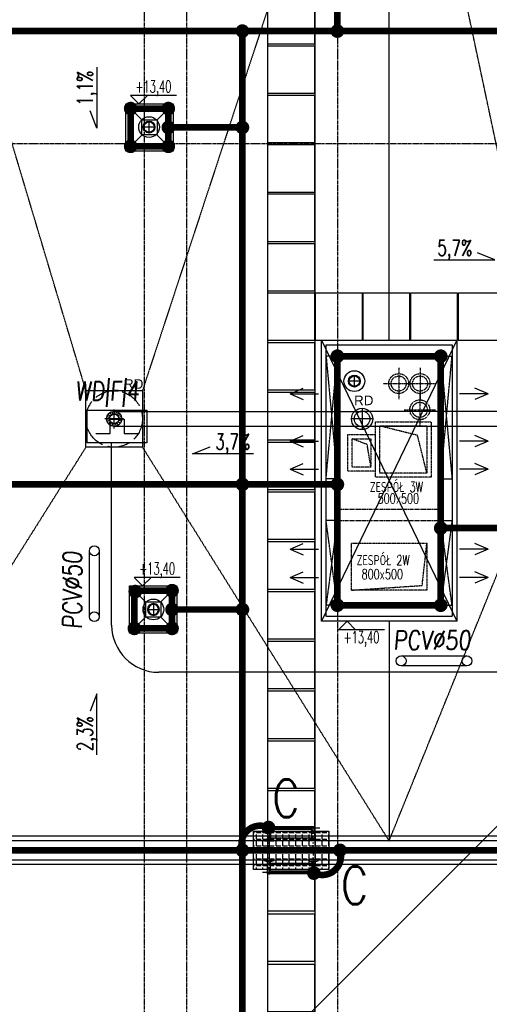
# Model space of a CAD drawing. Extents: x 3880 to 129921, y -116796 to -57711.
# Tile 55 of 110: x 51640 to 52139, y -93656 to -92612. Entities that reach past the tile are written whole.
import ezdxf
from ezdxf.enums import TextEntityAlignment as Align

# ---------------------------------------------------------------- set-up
doc = ezdxf.new("R2010")
doc.units = 0
doc.header["$LTSCALE"] = 2
for name, pattern in [('ACAD_ISO02W100', [15, 12, -3]), ('ACAD_ISO10W100', [18.5, 12, -3, 0.5, -3]), ('CENTER', [2, 1.25, -0.25, 0.25, -0.25]), ('DASHDOT', [1, 0.5, -0.25, 0, -0.25]), ('DASHED', [0.75, 0.5, -0.25])]:
    doc.linetypes.add(name, pattern=pattern)
doc.layers.get('0').update_dxf_attribs({"color": 101, "linetype": 'CONTINUOUS'})
for name, color, linetype in [('E35', 6, 'CONTINUOUS'), ('E50', 3, 'CONTINUOUS'), ('Ele-balustrada', 114, 'CONTINUOUS'), ('Ins-kan', 54, 'CONTINUOUS'), ('Ins-went', 141, 'CONTINUOUS'), ('Ins-wod', 152, 'CONTINUOUS'), ('Opis-rzedne', 52, 'CONTINUOUS'), ('Opis-spadki', 61, 'CONTINUOUS'), ('Os-osie glowne', 1, 'CENTER'), ('Pzt-chodniki-hatch', 252, 'CONTINUOUS'), ('Sch-opis', 51, 'CONTINUOUS'), ('W-idok', 9, 'CONTINUOUS'), ('W-izol-w', 144, 'CONTINUOUS'), ('W-widok-spadki', 61, 'CONTINUOUS')]:
    doc.layers.add(name, color=color, linetype=linetype)
doc.styles.add('dwg_opis podstawowy', font='romans.shx', dxfattribs={"width": 0.9})
doc.styles.add('ROMANS', font='romans', dxfattribs={"width": 0.85})
doc.styles.add('tab-bud$0$ROMANS', font='romans', dxfattribs={"width": 0.7})
doc.styles.add('TYTUL2', font='ARIAL.TTF')

# ---------------------------------------------------------------- blocks, each defined once
blk = doc.blocks.new('A$C5F9C5678')
at = {"layer": 'E35'}
for p, q in [((-39.2, 9.9), (-39.2, 24.9)), ((-39.2, 24.9), (-24.2, 24.9)), ((-24.2, 24.9), (-24.2, 9.9)), ((-54.2, 9.9), (-39.2, 9.9)), ((-24.2, 9.9), (-9.2, 9.9))]:
    blk.add_line(p, q, dxfattribs=at)
blk.add_lwpolyline([(-63.3, 34.4), (0, 34.4), (0, 0), (-63.3, 0)], close=True, dxfattribs=at)
blk = doc.blocks.new('_kgjdskfgjkfh')
at = {"linetype": 'ACAD_ISO10W100'}
for p, q in [((10, 0), (-10, 0)), ((0, 10), (0, -10))]:
    blk.add_line(p, q, dxfattribs=at)
at = {"linetype": 'Continuous', "ltscale": 7}
for p, q in [((-8, 0), (-5, 0)), ((-7.6, 2.5), (-4.8, 1.5)), ((-6.5, 4.7), (-4, 2.9)), ((-4.7, 6.5), (-2.9, 4)), ((-2.5, 7.6), (-1.5, 4.8)), ((0, 8), (0, 5)), ((2.5, 7.6), (1.5, 4.8)), ((4.7, 6.5), (2.9, 4)), ((6.5, 4.7), (4, 2.9)), ((7.6, 2.5), (4.8, 1.5)), ((8, 0), (5, 0)), ((-7.6, -2.5), (-4.8, -1.5)), ((-6.5, -4.7), (-4, -2.9)), ((-4.7, -6.5), (-2.9, -4)), ((-2.5, -7.6), (-1.5, -4.8)), ((0, -8), (0, -5)), ((2.5, -7.6), (1.5, -4.8)), ((4.7, -6.5), (2.9, -4)), ((6.5, -4.7), (4, -2.9)), ((7.6, -2.5), (4.8, -1.5))]:
    blk.add_line(p, q, dxfattribs=at)
at = {"linetype": 'ACAD_ISO02W100'}
blk.add_circle((0, 0), 30, dxfattribs=at)
at = {"linetype": 'Continuous', "ltscale": 7}
for radius in [8, 5]:
    blk.add_circle((0, 0), radius, dxfattribs=at)
blk = doc.blocks.new('_kdjkgjksjhgkfhh')
for p, q in [((0, 11.2), (0, -11.2)), ((-11.2, 0), (11.2, 0))]:
    blk.add_line(p, q)
for radius in [11.3, 8.25]:
    blk.add_circle((0, 0), radius)
blk = doc.blocks.new('_SKGJFKGJFGKHGJ')
blk.add_line((-13.5, -53.9), (-13.5, 6.9))
at = {"linetype": 'DASHDOT', "ltscale": 5, "flags": 128}
for points in [[(9.4, 0), (-20.4, 0)], [(9.4, -47), (-20.4, -47)]]:
    blk.add_lwpolyline(points, dxfattribs=at)
at = {"flags": 128}
for points in [[(-1.9, -48.5), (-15, -48.5), (-15, 1.5), (-1.9, 1.5)], [(-1.9, -45.5), (-12, -45.5), (-12, -1.5), (-1.9, -1.5)]]:
    blk.add_lwpolyline(points, dxfattribs=at)
for points in [[(0, 5), (0, -5), (-1, -5, -0.199443), (-1, 5)], [(0, -52), (0, -42), (-1, -42, 0.199443), (-1, -52)]]:
    blk.add_lwpolyline(points, format="xyb", close=True, dxfattribs=at)
at = {"linetype": 'DASHED', "ltscale": 0.1, "flags": 128}
for points in [[(-1.9, 1.5), (0, 1.5)], [(-1.9, -1.5), (0, -1.5)], [(0, -45.5), (-1.9, -45.5)], [(0, -48.5), (-1.9, -48.5)]]:
    blk.add_lwpolyline(points, dxfattribs=at)
blk = doc.blocks.new('SPADKI')
at = {"ltscale": 25}
blk.add_lwpolyline([(0, 0), (0, -70), (-8, -50), (-8, -50)], dxfattribs=at)
at = {"ltscale": 25, "style": 'ROMANS', "width": 0.7}
blk.add_attdef('SP%', text='', height=18, rotation=90, dxfattribs=at).set_placement((-4.9, -24), align=Align.CENTER)
blk = doc.blocks.new('dwg_kota arch 50')
blk.add_lwpolyline([(39.75, 9), (-9, 9), (0, 0), (9, 9)])
at = {"style": 'dwg_opis podstawowy', "width": 0.6}
blk.add_attdef('KOTA_ARCH', text='', height=12.75, dxfattribs=at).set_placement((15.375, 8.25), align=Align.BOTTOM_CENTER)
blk = doc.blocks.new('_STRZAŁKA_WENT')
for q in [(-6, -14), (0, -30.2), (6, -14)]:
    blk.add_line((0, 0), q)

msp = doc.modelspace()

# ---------------------------------------------------------------- hatches: boundary and pattern name
at = {"layer": 'W-idok'}
h = msp.add_hatch(dxfattribs=at)
h.set_pattern_fill('ANGLE', color=256, style=0)
h.set_pattern_definition([(0, (7e-12, 4420.53), (0, 6.985), [5.08, -1.905]), (90, (7e-12, 4420.53), (-6.985, 4e-16), [5.08, -1.905])])
h.paths.add_polyline_path([(51888.515, -93472.772), (51968.515, -93472.772), (51968.515, -93513.272), (51888.515, -93513.272)])

# ---------------------------------------------------------------- linework, layer by layer
at = {"layer": 'E35'}
msp.add_line((51264.41, -94349.937), (52312.021, -93302.326), dxfattribs=at)
at = {"layer": 'E35', "elevation": -1180.5}
for points in [[(51714.28, -93245.115), (51714.28, -93175.232)], [(51724.775, -93175.232), (51724.775, -93245.115)], [(52045.224, -93286.736), (52115.107, -93286.736)], [(52115.107, -93297.231), (52045.224, -93297.231)]]:
    msp.add_lwpolyline(points, dxfattribs=at)
at = {"layer": 'E35'}
for centre in [(51719.528, -93175.232, -1180.5), (51719.528, -93245.115, -1180.5), (52045.224, -93291.983, -1180.5), (52115.107, -93291.983, -1180.5)]:
    msp.add_circle(centre, 5.248, dxfattribs=at)
at = {"layer": 'E50'}
for p, q in [((51737.938, -93254.148), (51737.938, -93060.516)), ((52312.021, -93304.148), (51787.938, -93304.148))]:
    msp.add_line(p, q, dxfattribs=at)
at = {"layer": 'E50', "const_width": 7}
for points in [[(51977.547, -92623.786), (51977.547, -92085.022)], [(51435.578, -92623.786), (53405.578, -92623.786)], [(51876.757, -93623.786), (51876.757, -92623.786)], [(51758.111, -92706.022), (51798.111, -92706.022), (51798.111, -92746.022), (51758.111, -92746.022), (51758.111, -92706.022)], [(51798.111, -92726.022), (51876.757, -92726.022)], [(51977.547, -92968.747), (51977.547, -93232.956), (52087.269, -93232.956), (52087.269, -92968.747), (51977.547, -92968.747)], [(51435.578, -93104.755), (51977.547, -93104.755)], [(52087.269, -93151.147), (52253.077, -93151.147)], [(51762.047, -93217.522), (51802.047, -93217.522), (51802.047, -93257.522), (51762.047, -93257.522), (51762.047, -93217.522)], [(51802.047, -93237.522), (51876.757, -93237.522)], [(51437.547, -93493.022), (51980.273, -93493.022)], [(51973.734, -93493.022), (52253.184, -93493.022)], [(51876.757, -94893.022), (51876.757, -93623.786)]]:
    msp.add_lwpolyline(points, dxfattribs=at)
for points in [[(51873.007, -92623.786, -1), (51880.507, -92623.786, -1)], [(51754.361, -92706.022, -1), (51761.861, -92706.022, -1)], [(51794.361, -92706.022, -1), (51801.861, -92706.022, -1)], [(51794.361, -92726.022, -1), (51801.861, -92726.022, -1)], [(51873.007, -92726.022, -1), (51880.507, -92726.022, -1)], [(51754.361, -92746.022, -1), (51761.861, -92746.022, -1)], [(51794.361, -92746.022, -1), (51801.861, -92746.022, -1)], [(51973.797, -92968.747, -1), (51981.297, -92968.747, -1)], [(52083.519, -92968.747, -1), (52091.019, -92968.747, -1)], [(51873.007, -93104.755, -1), (51880.507, -93104.755, -1)], [(51973.797, -93104.755, -1), (51981.297, -93104.755, -1)], [(52083.519, -93151.147, -1), (52091.019, -93151.147, -1)], [(51759.269, -93218.493, -1), (51766.769, -93218.493, -1)], [(51798.297, -93217.522, -1), (51805.797, -93217.522, -1)], [(51798.297, -93237.522, -1), (51805.797, -93237.522, -1)], [(51873.007, -93237.522, -1), (51880.507, -93237.522, -1)], [(51973.797, -93232.956, -1), (51981.297, -93232.956, -1)], [(52083.519, -93232.956, -1), (52091.019, -93232.956, -1)], [(51758.297, -93257.522, -1), (51765.797, -93257.522, -1)], [(51798.297, -93257.522, -1), (51805.797, -93257.522, -1)], [(51904.411, -93465.1, -1), (51904.411, -93472.6, -1)], [(51873.007, -93493.022, -1), (51880.507, -93493.022, -1)], [(51876.757, -93489.272, -1), (51876.757, -93496.772, -1)], [(51980.273, -93489.272, 1), (51980.273, -93496.772, 1)], [(51952.619, -93520.943, -1), (51952.619, -93513.443, -1)]]:
    msp.add_lwpolyline(points, format="xyb", close=True, dxfattribs=at)
for points in [[(51977.547, -92627.536, -0.41421356), (51973.797, -92623.786, -1), (51981.297, -92623.786, -0.39987549), (51977.732, -92627.532, -0.39987549)], [(51876.757, -93493.022, -0.66456973), (51904.065, -93468.85, -2.21832926)], [(51980.273, -93493.022, -0.66456973), (51952.965, -93517.193, -2.21832926)]]:
    msp.add_lwpolyline(points, format="xyb", dxfattribs=at)
at = {"layer": 'E50'}
msp.add_arc((51787.938, -93254.148), 50, 180, 270, dxfattribs=at)
at = {"layer": 'Ins-kan', "linetype": 'Continuous', "ltscale": 0.3}
for p, q in [((51783.916, -92725.628), (51771.316, -92725.628)), ((51777.616, -92731.928), (51777.616, -92719.328)), ((51776.015, -93237.461), (51788.593, -93237.461)), ((51782.304, -93231.172), (51782.304, -93243.75))]:
    msp.add_line(p, q, dxfattribs=at)
at = {"layer": 'Ins-kan'}
for p, q in [((51995.559, -93001.48), (51995.559, -92988.88)), ((52001.859, -92995.18), (51989.259, -92995.18))]:
    msp.add_line(p, q, dxfattribs=at)
at = {"layer": 'Ins-kan', "linetype": 'Continuous', "ltscale": 0.3}
for centre, radius in [((51777.616, -92725.628), 11), ((51777.616, -92725.628), 6.3), ((51777.616, -92725.628), 5.5), ((51782.304, -93237.461), 11)]:
    msp.add_circle(centre, radius, dxfattribs=at)
at = {"layer": 'Ins-kan'}
for radius in [11, 6.3, 5.5]:
    msp.add_circle((51995.559, -92995.18), radius, dxfattribs=at)
at = {"layer": 'Ins-kan', "linetype": 'Continuous', "ltscale": 0.3, "extrusion": (0, 0, -1)}
for major_axis in [(4.447, 4.447), (3.882, 3.882)]:
    msp.add_ellipse((51782.304, -93237.461), major_axis=major_axis, ratio=1, start_param=-0.78539816, end_param=5.49778714, dxfattribs=at)
at = {"layer": 'Ins-went', "linetype": 'DASHED', "ltscale": 0.3}
for p, q in [((52042.631, -92981.141), (52042.631, -93014.397)), ((52042.631, -92981.141), (52042.631, -93014.397)), ((52065.274, -92981.141), (52065.274, -93014.397)), ((52065.274, -92981.141), (52065.274, -93014.397)), ((52026.003, -92997.769), (52059.259, -92997.769)), ((52026.003, -92997.769), (52059.259, -92997.769)), ((52048.646, -92997.769), (52081.902, -92997.769)), ((52048.646, -92997.769), (52081.902, -92997.769)), ((52065.036, -93008.987), (52065.036, -93042.243)), ((52065.036, -93008.987), (52065.036, -93042.243)), ((52048.408, -93025.615), (52081.664, -93025.615)), ((52048.408, -93025.615), (52081.664, -93025.615)), ((52018.047, -93097.222), (52018.047, -93038.222)), ((52018.047, -93038.222), (52077.047, -93038.222)), ((52077.047, -93038.222), (52077.047, -93097.222)), ((51988.637, -93090.88), (51988.637, -93051.88)), ((51988.637, -93051.88), (52017.637, -93051.88)), ((52017.637, -93051.88), (52017.637, -93090.88)), ((52062.547, -93052.722), (52022.547, -93042.722)), ((52022.547, -93092.722), (52022.547, -93042.722)), ((52022.547, -93042.722), (52072.547, -93042.722)), ((52072.547, -93092.722), (52062.547, -93052.722)), ((52072.547, -93042.722), (52072.547, -93092.722)), ((52009.137, -93062.38), (51993.137, -93056.38)), ((51993.137, -93086.38), (51993.137, -93056.38)), ((51993.137, -93056.38), (52013.137, -93056.38)), ((52013.137, -93086.38), (52009.137, -93062.38)), ((52013.137, -93056.38), (52013.137, -93086.38)), ((52017.637, -93090.88), (51988.637, -93090.88)), ((52013.137, -93086.38), (51993.137, -93086.38)), ((52072.547, -93092.722), (52022.547, -93092.722)), ((52077.047, -93097.222), (52018.047, -93097.222)), ((51992.547, -93217.019), (51992.547, -93167.019)), ((51992.547, -93167.019), (52072.547, -93167.019)), ((52072.547, -93167.019), (52072.547, -93217.019)), ((52072.547, -93217.019), (51992.547, -93217.019))]:
    msp.add_line(p, q, dxfattribs=at)
msp.add_lwpolyline([(51992.547, -93217.019), (52067.547, -93212.019), (52072.547, -93167.019)], dxfattribs=at)
for centre, radius in [((52042.631, -92997.769), 10.56), ((52042.631, -92997.769), 10.56), ((52042.631, -92997.769), 8), ((52042.631, -92997.769), 8), ((52065.274, -92997.769), 10.56), ((52065.274, -92997.769), 10.56), ((52065.274, -92997.769), 8), ((52065.274, -92997.769), 8), ((52065.036, -93025.615), 10.56), ((52065.036, -93025.615), 10.56), ((52065.036, -93025.615), 8), ((52065.036, -93025.615), 8)]:
    msp.add_circle(centre, radius, dxfattribs=at)
at = {"layer": 'Ins-wod', "linetype": 'DASHED', "ltscale": 0.5}
for points in [[(51740.633, -93027.272), (52003.797, -93027.272)], [(52231.761, -93027.272), (52003.797, -93027.272)], [(52003.797, -93043.272), (51740.633, -93043.272)], [(52231.761, -93043.272), (52003.797, -93043.272)]]:
    msp.add_lwpolyline(points, dxfattribs=at)
at = {"layer": 'Os-osie glowne'}
for points in [[(51772.547, -91070.848), (51772.547, -96645.018)], [(51817.547, -91070.848), (51817.547, -96575.018)], [(51977.547, -91070.848), (51977.547, -96575.018)], [(50525.547, -92743.022), (62792.547, -92743.022)], [(50525.547, -93493.022), (62792.547, -93493.022)]]:
    msp.add_lwpolyline(points, dxfattribs=at)
at = {"layer": 'Pzt-chodniki-hatch'}
for points in [[(51903.515, -92130.522), (51903.515, -93824.581)], [(51953.515, -92951.747), (51953.515, -93774.581)]]:
    msp.add_lwpolyline(points, dxfattribs=at)
for points in [[(51903.515, -92587.347), (51903.515, -92637.347), (51953.515, -92637.347), (51953.515, -92587.347)], [(51903.515, -92639.747), (51903.515, -92689.747), (51953.515, -92689.747), (51953.515, -92639.747)], [(51903.515, -92692.147), (51903.515, -92742.147), (51953.515, -92742.147), (51953.515, -92692.147)], [(51903.515, -92744.547), (51903.515, -92794.547), (51953.515, -92794.547), (51953.515, -92744.547)], [(51903.515, -92796.947), (51903.515, -92846.947), (51953.515, -92846.947), (51953.515, -92796.947)], [(51903.515, -92849.347), (51903.515, -92899.347), (51953.515, -92899.347), (51953.515, -92849.347)], [(51903.515, -92901.747), (51903.515, -92951.747), (51953.515, -92951.747), (51953.515, -92901.747)], [(51954.065, -92901.747), (51954.065, -92951.747), (52004.065, -92951.747), (52004.065, -92901.747)], [(52004.615, -92901.747), (52004.615, -92951.747), (52054.615, -92951.747), (52054.615, -92901.747)], [(52055.165, -92901.747), (52055.165, -92951.747), (52105.165, -92951.747), (52105.165, -92901.747)], [(52105.715, -92901.747), (52105.715, -92951.747), (52155.715, -92951.747), (52155.715, -92901.747)], [(51903.515, -92954.557), (51903.515, -93004.557), (51953.515, -93004.557), (51953.515, -92954.557)], [(51903.515, -93007.367), (51903.515, -93057.367), (51953.515, -93057.367), (51953.515, -93007.367)], [(51903.515, -93060.177), (51903.515, -93110.177), (51953.515, -93110.177), (51953.515, -93060.177)], [(51903.515, -93112.987), (51903.515, -93162.987), (51953.515, -93162.987), (51953.515, -93112.987)], [(51903.515, -93165.797), (51903.515, -93215.797), (51953.515, -93215.797), (51953.515, -93165.797)], [(51903.515, -93218.607), (51903.515, -93268.607), (51953.515, -93268.607), (51953.515, -93218.607)], [(51903.515, -93271.417), (51903.515, -93321.417), (51953.515, -93321.417), (51953.515, -93271.417)], [(51903.515, -93324.227), (51903.515, -93374.227), (51953.515, -93374.227), (51953.515, -93324.227)], [(51903.515, -93377.037), (51903.515, -93427.037), (51953.515, -93427.037), (51953.515, -93377.037)], [(51903.515, -93429.847), (51903.515, -93479.847), (51953.515, -93479.847), (51953.515, -93429.847)], [(51903.515, -93507.081), (51903.515, -93557.081), (51953.515, -93557.081), (51953.515, -93507.081)], [(51903.515, -93560.581), (51903.515, -93610.581), (51953.515, -93610.581), (51953.515, -93560.581)], [(51903.515, -93614.081), (51903.515, -93664.081), (51953.515, -93664.081), (51953.515, -93614.081)]]:
    msp.add_lwpolyline(points, close=True, dxfattribs=at)
at = {"layer": 'W-idok'}
msp.add_lwpolyline([(51953.515, -92130.522), (51953.515, -92901.747)], dxfattribs=at)
at = {"layer": 'W-idok', "linetype": 'DASHED', "ltscale": 0.5}
for points in [[(51758.111, -92706.022), (51798.111, -92706.022), (51798.111, -92746.022), (51758.111, -92746.022)], [(51770.111, -92718.022), (51786.111, -92718.022), (51786.111, -92734.022), (51770.111, -92734.022)], [(52099.269, -93244.956), (51965.547, -93244.956), (51965.547, -92956.747), (52099.269, -92956.747)], [(52087.269, -93232.956), (51977.547, -93232.956), (51977.547, -92968.747), (52087.269, -92968.747)], [(52087.269, -93232.956), (51977.547, -93232.956), (51977.547, -92968.747), (52087.269, -92968.747)], [(52087.269, -93232.956), (51977.547, -93232.956), (51977.547, -92968.747), (52087.269, -92968.747)], [(51762.047, -93217.522), (51802.047, -93217.522), (51802.047, -93257.522), (51762.047, -93257.522)], [(51774.047, -93229.522), (51790.047, -93229.522), (51790.047, -93245.522), (51774.047, -93245.522)], [(51442.547, -93503.022), (53402.547, -93503.022), (53402.547, -93483.022), (51442.547, -93483.022)]]:
    msp.add_lwpolyline(points, close=True, dxfattribs=at)
for points in [[(51977.547, -92968.747), (51965.547, -92968.747)], [(51965.547, -93098.747), (51977.547, -92968.747)], [(51965.547, -92968.747), (51977.547, -93098.747)], [(52087.269, -92968.747), (52099.269, -92968.747)], [(52087.269, -93098.747), (52099.269, -92968.747)], [(52087.269, -92968.747), (52099.269, -93098.747)], [(51977.547, -93098.747), (51965.547, -93098.747)], [(52087.269, -93098.747), (52099.269, -93098.747)], [(51977.547, -93142.956), (51965.547, -93142.956)], [(51977.547, -93232.956), (51965.547, -93142.956)], [(51977.547, -93142.956), (51965.547, -93232.956)], [(52087.269, -93142.956), (52099.269, -93142.956)], [(52087.269, -93232.956), (52099.269, -93232.956), (52087.269, -93142.956)], [(52099.269, -93142.956), (52087.269, -93232.956)], [(51977.547, -93232.956), (51965.547, -93232.956)]]:
    msp.add_lwpolyline(points, dxfattribs=at)
at = {"layer": 'W-idok', "linetype": 'DASHED'}
for points in [[(51977.547, -93130.956), (52087.269, -93130.956)], [(51977.547, -93142.956), (52087.269, -93142.956)]]:
    msp.add_lwpolyline(points, dxfattribs=at)
at = {"layer": 'W-idok'}
msp.add_lwpolyline([(51888.515, -93472.772), (51968.515, -93472.772), (51968.515, -93513.272), (51888.515, -93513.272)], close=True, dxfattribs=at)
at = {"layer": 'W-izol-w', "linetype": 'Continuous'}
for points in [[(51753.111, -92701.022), (51803.111, -92701.022), (51803.111, -92751.022), (51753.111, -92751.022)], [(52104.269, -93249.956), (51960.547, -93249.956), (51960.547, -92951.747), (52104.269, -92951.747)], [(51757.047, -93212.522), (51807.047, -93212.522), (51807.047, -93262.522), (51757.047, -93262.522)]]:
    msp.add_lwpolyline(points, close=True, dxfattribs=at)
for points in [[(51753.111, -92701.022), (51769.888, -92717.799)], [(51785.825, -92718.307), (51803.111, -92701.022)], [(51753.111, -92751.022), (51770.294, -92733.838)], [(51785.444, -92733.355), (51803.111, -92751.022)], [(51960.547, -92951.747), (52104.269, -93249.956)], [(52104.269, -92951.747), (51960.547, -93249.956)], [(51757.047, -93212.522), (51773.825, -93229.299)], [(51789.762, -93229.807), (51807.047, -93212.522)], [(51757.047, -93262.522), (51774.231, -93245.338)], [(51789.381, -93244.855), (51807.047, -93262.522)], [(53397.547, -93478.022), (51447.547, -93478.022)], [(53397.547, -93508.022), (51447.547, -93508.022)]]:
    msp.add_lwpolyline(points, dxfattribs=at)
at = {"layer": 'W-widok-spadki', "linetype": 'DASHED', "ltscale": 0.5}
for points in [[(51710.633, -93005.272), (51447.547, -92125.022)], [(52032.408, -92208.494), (51770.633, -93005.272)], [(52032.408, -92951.747), (52032.408, -92208.494)], [(52201.761, -93005.272), (52032.408, -92208.494)], [(51710.633, -93065.272), (51447.547, -93483.022)], [(51770.633, -93065.272), (52032.408, -93483.022)], [(52032.408, -93483.022), (52201.761, -93065.272)], [(52032.408, -93249.956), (52032.408, -93483.022)]]:
    msp.add_lwpolyline(points, dxfattribs=at)
msp.add_lwpolyline([(51710.633, -93005.272), (51770.633, -93005.272), (51770.633, -93065.272), (51710.633, -93065.272)], close=True, dxfattribs=at)

# ---------------------------------------------------------------- block references
at = {"layer": 'E35'}
msp.add_blockref('A$C5F9C5678', (51775.392, -93060.516), dxfattribs=at)
at = {"layer": 'Ele-balustrada', "xscale": -1, "rotation": 90}
msp.add_blockref('_SKGJFKGJFGKHGJ', (51905.015, -93483.022), dxfattribs=at)
at = {"layer": 'Ele-balustrada', "rotation": 90}
msp.add_blockref('_SKGJFKGJFGKHGJ', (51905.015, -93503.022), dxfattribs=at)
at = {"layer": 'Ins-went', "xscale": -1}
for p, rotation in [((51927.31, -93008.747), 90), ((52137.507, -93058.747), 270), ((52137.507, -93088.747), 270), ((51927.31, -93173.535), 90), ((51927.31, -93203.535), 90)]:
    msp.add_blockref('_STRZAŁKA_WENT', p, dxfattribs=dict(at, rotation=rotation))
at = {"layer": 'Ins-went'}
for p, rotation in [((52137.507, -93008.747), 270), ((51927.31, -93058.747), 90), ((51927.31, -93088.747), 90), ((52137.507, -93173.535), 270), ((52137.507, -93203.535), 270)]:
    msp.add_blockref('_STRZAŁKA_WENT', p, dxfattribs=dict(at, rotation=rotation))
at = {"layer": 'Ins-wod', "rotation": 270}
for name, p in [('_kgjdskfgjkfh', (51740.633, -93035.272)), ('_kgjdskfgjkfh', (51740.633, -93035.272)), ('_kdjkgjksjhgkfhh', (52003.797, -93035.272))]:
    msp.add_blockref(name, p, dxfattribs=at)
at = {"layer": 'Opis-rzedne'}
for p in [(51766.923, -92701.022), (51770.86, -93212.522)]:
    msp.add_blockref('dwg_kota arch 50', p, dxfattribs=at).add_auto_attribs({'KOTA_ARCH': '+13,40'})
ref = msp.add_blockref('dwg_kota arch 50', (51987.764, -93249.956), dxfattribs=dict(at, xscale=-1, rotation=180))
ref.add_attrib('KOTA_ARCH', '+13,40', dxfattribs={"layer": '0', "height": 12.75, "style": 'dwg_opis podstawowy', "width": 0.6}).set_placement((52003.139, -93277.027), align=Align.BOTTOM_CENTER)
at = {"layer": 'Opis-spadki', "xscale": 0.9245656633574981, "yscale": 0.924565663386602, "zscale": 0.9245656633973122}
msp.add_blockref('SPADKI', (51722.368, -92662.166), dxfattribs=at).add_auto_attribs({'SP%': '1,1%'})
at = {"layer": 'Opis-spadki'}
ref = msp.add_blockref('SPADKI', (52079.982, -92866.622), dxfattribs=dict(at, xscale=-0.9245656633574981, yscale=0.924565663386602, zscale=0.9245656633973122, rotation=90))
ref.add_attrib('SP%', '5,7%', dxfattribs={"layer": '0', "ltscale": 25, "height": 16.6422, "style": 'ROMANS', "width": 0.7}).set_placement((52102.216, -92862.094), align=Align.CENTER)
at = {"layer": 'Opis-spadki', "xscale": 0.9245656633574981, "yscale": 0.924565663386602, "zscale": 0.9245656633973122, "rotation": 270}
msp.add_blockref('SPADKI', (51888.639, -93072.241), dxfattribs=at).add_auto_attribs({'SP%': '3,7%'})
at = {"layer": 'Opis-spadki'}
ref = msp.add_blockref('SPADKI', (51722.368, -93391.534), dxfattribs=dict(at, xscale=-0.9245656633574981, yscale=0.924565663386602, zscale=0.9245656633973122, rotation=180))
ref.add_attrib('SP%', '2,3%', dxfattribs={"layer": '0', "ltscale": 25, "height": 16.6422, "rotation": 90, "style": 'ROMANS', "width": 0.7}).set_placement((51717.841, -93369.3), align=Align.CENTER)

# ---------------------------------------------------------------- texts
at = {"layer": 'E35', "style": 'ROMANS', "oblique": 5, "width": 0.8}
msp.add_text('WD|F|4', height=20, dxfattribs=at).set_placement((51699.389, -93015.734))
for rotation, p in [(90, (51706.249, -93258.263, -1180.5)), (360, (52036.947, -93280.006, -3541.5))]:
    msp.add_text('PCV%%C50', height=20, rotation=rotation, dxfattribs=at).set_placement(p)
at = {"layer": 'E50', "ltscale": 50, "style": 'ROMANS', "width": 0.8}
for p in [(51908.517, -93457.945), (51981.401, -93550.216)]:
    msp.add_text('C', height=40, dxfattribs=at).set_placement(p)
at = {"layer": 'Ins-wod', "char_height": 10.2123, "width": 1336.21749, "attachment_point": 1, "style": 'TYTUL2'}
for insert in [(51751.032, -92993.097), (51995.263, -93010.526)]:
    msp.add_mtext('RD', dxfattribs=dict(at, insert=insert))
at = {"layer": 'Sch-opis', "style": 'tab-bud$0$ROMANS', "width": 0.7}
for s, p in [('ZESPÓŁ 3W', (52011.965, -93112.885)), ('500x500', (52020.182, -93125.137)), ('ZESPÓŁ 2W', (51997.978, -93190.467)), (' 800x500', (51997.978, -93205.348))]:
    msp.add_text(s, height=10.7572, rotation=0, dxfattribs=at).set_placement(p)

doc.saveas('drawing.dxf')
